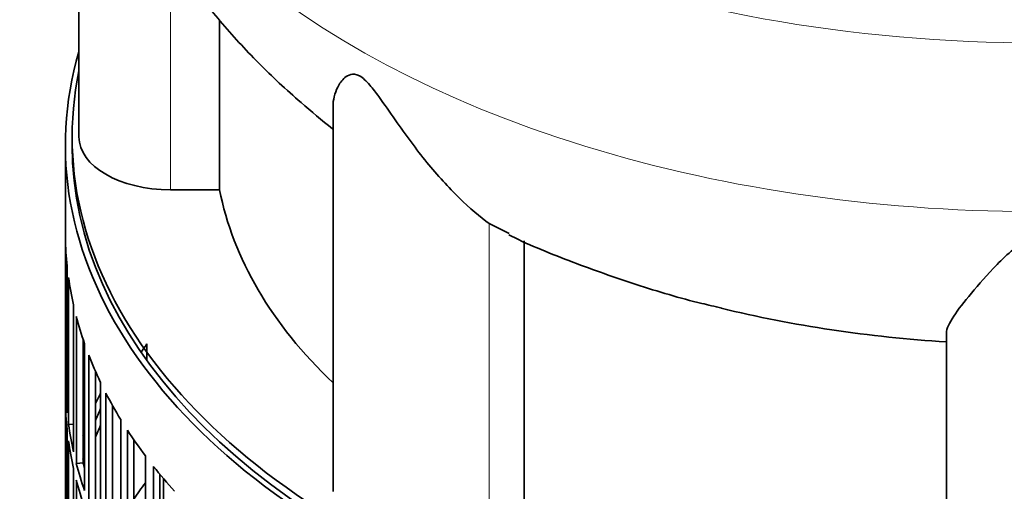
# Model space of a CAD drawing. Header units: millimetres. Extents: x 431 to 1322, y -2196 to 1777.
# Tile 6 of 31: x 1023 to 1168, y -1853 to -1783. Entities that reach past the tile are written whole.
import ezdxf

# ---------------------------------------------------------------- set-up
doc = ezdxf.new("R2010")
doc.units = ezdxf.units.MM
for name, color, linetype in [('VSI344-454_FILTR', 7, 'Continuous'), ('VSI344-454_SUPPO', 7, 'Continuous'), ('VSI344_DIFFUSORE', 7, 'Continuous')]:
    doc.layers.add(name, color=color, linetype=linetype)

# ---------------------------------------------------------------- blocks, each defined once
blk = doc.blocks.new('SE4')
at = {"layer": 'VSI344-454_FILTR', "color": 7, "linetype": 'Continuous', "lineweight": 35}
for p, q in [((1029.46, -1801.96), (1029.46, -2042.01)), ((1029.47, -1837.32), (1029.47, -1815.68)), ((1029.72, -1841.38), (1029.72, -1819.74)), ((1029.93, -1843.09), (1029.93, -1821.46)), ((1030.66, -1847.13), (1030.66, -1825.5)), ((1031.08, -1848.84), (1031.08, -1827.2)), ((1032.06, -1848.74), (1032.06, -1830.51)), ((1032.3, -1852.84), (1032.3, -1831.2)), ((1032.92, -1854.52), (1032.92, -1832.89)), ((1033.89, -1854.38), (1033.89, -1835.23)), ((1029.72, -1837.31), (1029.47, -1837.32)), ((1034.62, -1858.46), (1034.62, -1836.83)), ((1035.44, -1860.12), (1035.44, -1838.48)), ((1029.47, -1861.4), (1029.47, -1839.77)), ((1036.39, -1859.94), (1036.39, -1840.25)), ((1030.66, -1843.05), (1029.93, -1843.09)), ((1037.62, -1863.98), (1037.62, -1842.34)), ((1029.72, -1865.46), (1029.72, -1843.83)), ((1038.64, -1865.6), (1038.64, -1843.96)), ((1029.93, -1867.18), (1029.93, -1845.54)), ((1039.56, -1865.38), (1039.56, -1845.35)), ((1041.27, -1869.37), (1041.27, -1847.73)), ((1032.06, -1848.74), (1031.08, -1848.84)), ((1042.48, -1870.94), (1042.48, -1849.3)), ((1030.66, -1871.22), (1030.66, -1849.58)), ((1043.38, -1870.69), (1043.38, -1850.41)), ((1031.08, -1872.92), (1031.08, -1851.29))]:
    blk.add_line(p, q, dxfattribs=at)
for centre, major_axis, start_param, end_param in [((1172.96, -1801.96), (143.5, 0), 2.974441, 5.119162), ((1172.96, -1801.96), (142.5, 0), 3.141593, 5.134734), ((1172.96, -1814.82), (-143.5, 0), 0.010392, 0.059421), ((1172.96, -1814.82), (-143.5, 0), 0.080205, 0.129234), ((1172.96, -1814.82), (-143.5, 0), 0.150018, 0.199048), ((1172.96, -1862.99), (-142.5, 0), -0.396208, -0.38), ((1172.96, -1814.82), (-143.5, 0), 0.219831, 0.268861), ((1172.96, -1836.46), (-143.5, 0), 0.010392, 0.059421), ((1172.96, -1860.54), (-143.5, 0), -0.268861, -0.248955), ((1172.96, -1814.82), (-143.5, 0), 0.289645, 0.338674), ((1172.96, -1838.91), (-143.5, 0), 0.010392, 0.059421), ((1172.96, -1860.54), (-142.5, 0), -0.242088, -0.219659), ((1172.96, -1836.46), (-143.5, 0), 0.080205, 0.129234), ((1172.96, -1862.99), (-142.5, 0), -0.242088, -0.219659), ((1172.96, -1860.54), (-143.5, 0), -0.199048, -0.190533), ((1172.96, -1814.82), (-143.5, 0), 0.359458, 0.408487), ((1172.96, -1838.91), (-143.5, 0), 0.080205, 0.129234), ((1172.96, -1860.54), (-142.5, 0), -0.160582, -0.149846), ((1172.96, -1836.46), (-143.5, 0), 0.150018, 0.199048), ((1172.96, -1836.46), (-142.5, 0), 0.149846, 0.160582), ((1172.96, -1814.82), (-143.5, 0), 0.429271, 0.4783), ((1172.96, -1838.91), (-143.5, 0), 0.150018, 0.199048), ((1172.96, -1884.63), (-143.5, 0), -0.408487, -0.377404)]:
    blk.add_ellipse(centre, major_axis=major_axis, ratio=0.57735, start_param=start_param, end_param=end_param, dxfattribs=at)
at = {"layer": 'VSI344-454_SUPPO', "color": 7, "linetype": 'Continuous', "lineweight": 35}
for p, q in [((1030.46, -1800.73), (1030.46, -1801.96)), ((1041.5, -1833.71), (1041.5, -1831.24)), ((1043.94, -1871.37), (1043.94, -1851.08))]:
    blk.add_line(p, q, dxfattribs=at)
blk.add_ellipse((1172.96, -1800.73), major_axis=(142.5, 0), ratio=0.57735, start_param=3.023053, end_param=5.154363, dxfattribs=at)
at = {"layer": 'VSI344_DIFFUSORE', "color": 7, "linetype": 'Continuous', "lineweight": 35}
for p, q in [((1031.46, -1737.2), (1031.46, -1800.73)), ((1052.22, -1808.53), (1052.22, -1783.55)), ((1068.95, -1796.24), (1068.95, -1852.99)), ((1052.22, -1808.53), (1044.96, -1808.53)), ((1094.96, -1814.97), (1092, -1813.51)), ((1097.13, -1855.54), (1097.13, -1816.04)), ((1159.46, -1874.63), (1159.46, -1829.64))]:
    blk.add_line(p, q, dxfattribs=at)
at = {"layer": 'VSI344_DIFFUSORE', "color": 4, "linetype": 'Continuous', "lineweight": 9}
for p, q in [((1044.96, -1808.53), (1044.96, -1773.63)), ((1092, -1858.5), (1092, -1813.51))]:
    blk.add_line(p, q, dxfattribs=at)
for centre, major_axis, start_param, end_param in [((1172.96, -1708.02), (136.58, 0), 2.761012, 5.212737), ((1172.96, -1729.69), (-142.13, 0), 0.048496, 2.049895)]:
    blk.add_ellipse(centre, major_axis=major_axis, ratio=0.57735, start_param=start_param, end_param=end_param, dxfattribs=at)
at = {"layer": 'VSI344_DIFFUSORE', "color": 7, "linetype": 'Continuous', "lineweight": 35}
for centre, major_axis, start_param, end_param in [((1044.96, -1800.73), (13.5, 0), 3.141604, 4.712389), ((1172.96, -1800.73), (-121.5, 0), 0.111341, 0.543224), ((1172.96, -1761.24), (-121.5, 0), 1.175706, 1.459455)]:
    blk.add_ellipse(centre, major_axis=major_axis, ratio=0.57735, start_param=start_param, end_param=end_param, dxfattribs=at)
for points, knots in [([(1031.01, -1733.72), (1031.31, -1736.52), (1031.85, -1741.28), (1033.63, -1749.01), (1036.03, -1756.4), (1039.12, -1763.62), (1042.86, -1770.6), (1047.24, -1777.33), (1052.26, -1783.78), (1057.92, -1789.96), (1063.49, -1795.11), (1067.31, -1798.31), (1068.88, -1799.53)], [0, 0, 0, 0, 0.0925927, 0.1862618, 0.2801149, 0.3745405, 0.4699354, 0.5666977, 0.6652088, 0.765802, 0.8687155, 0.9401335, 0.9401335, 0.9401335, 0.9401335]), ([(1092, -1813.51), (1090.63, -1812.53), (1089.12, -1811.25), (1085.98, -1808.18), (1084.38, -1806.41), (1081.23, -1802.56), (1079.69, -1800.46), (1077.33, -1797.1), (1076.54, -1795.94), (1075.28, -1794.22), (1074.84, -1793.64), (1073.89, -1792.54), (1073.35, -1792.02), (1072.34, -1791.47), (1071.9, -1791.45), (1071.22, -1791.62), (1070.95, -1791.79), (1070.24, -1792.39), (1069.91, -1792.89), (1069.18, -1794.32), (1068.95, -1795.3), (1068.95, -1796.25)], [0, 0, 0, 0, 0.125, 0.125, 0.25, 0.25, 0.375, 0.375, 0.4375, 0.4375, 0.46875, 0.46875, 0.5, 0.5, 0.53125, 0.53125, 0.5625, 0.5625, 0.625, 0.625, 0.7387976, 0.7387976, 0.7387976, 0.7387976]), ([(1094.87, -1815.16), (1095.02, -1815.24), (1097.88, -1816.67), (1104.37, -1819.27), (1113.56, -1822.53), (1121.18, -1824.8), (1125.22, -1825.71), (1126.31, -1825.95)], [0, 0, 0, 0, 0.01437, 0.312845, 0.611964, 0.910622, 1, 1, 1, 1]), ([(1186.46, -1829.64), (1186.46, -1828.99), (1186.06, -1828.17), (1184.75, -1826.16), (1183.84, -1824.99), (1181.67, -1822.42), (1180.42, -1820.99), (1178.19, -1818.72), (1177.39, -1817.94), (1175.99, -1816.85), (1175.48, -1816.5), (1174.3, -1815.92), (1173.6, -1815.69), (1172.15, -1815.73), (1171.47, -1815.98), (1170.32, -1816.58), (1169.83, -1816.94), (1168.44, -1818.03), (1167.66, -1818.8), (1165.47, -1821.03), (1164.21, -1822.47), (1162.06, -1825.04), (1161.17, -1826.18), (1159.87, -1828.16), (1159.46, -1829), (1159.46, -1829.64)], [0, 0, 0, 0, 0.125, 0.125, 0.25, 0.25, 0.375, 0.375, 0.4375, 0.4375, 0.46875, 0.46875, 0.5, 0.5, 0.53125, 0.53125, 0.5625, 0.5625, 0.625, 0.625, 0.75, 0.75, 0.875, 0.875, 1, 1, 1, 1])]:
    blk.add_open_spline(points, degree=3, knots=knots, dxfattribs=at)

msp = doc.modelspace()

# ---------------------------------------------------------------- block references
msp.add_blockref('SE4', (0, 0))

doc.saveas('drawing.dxf')
